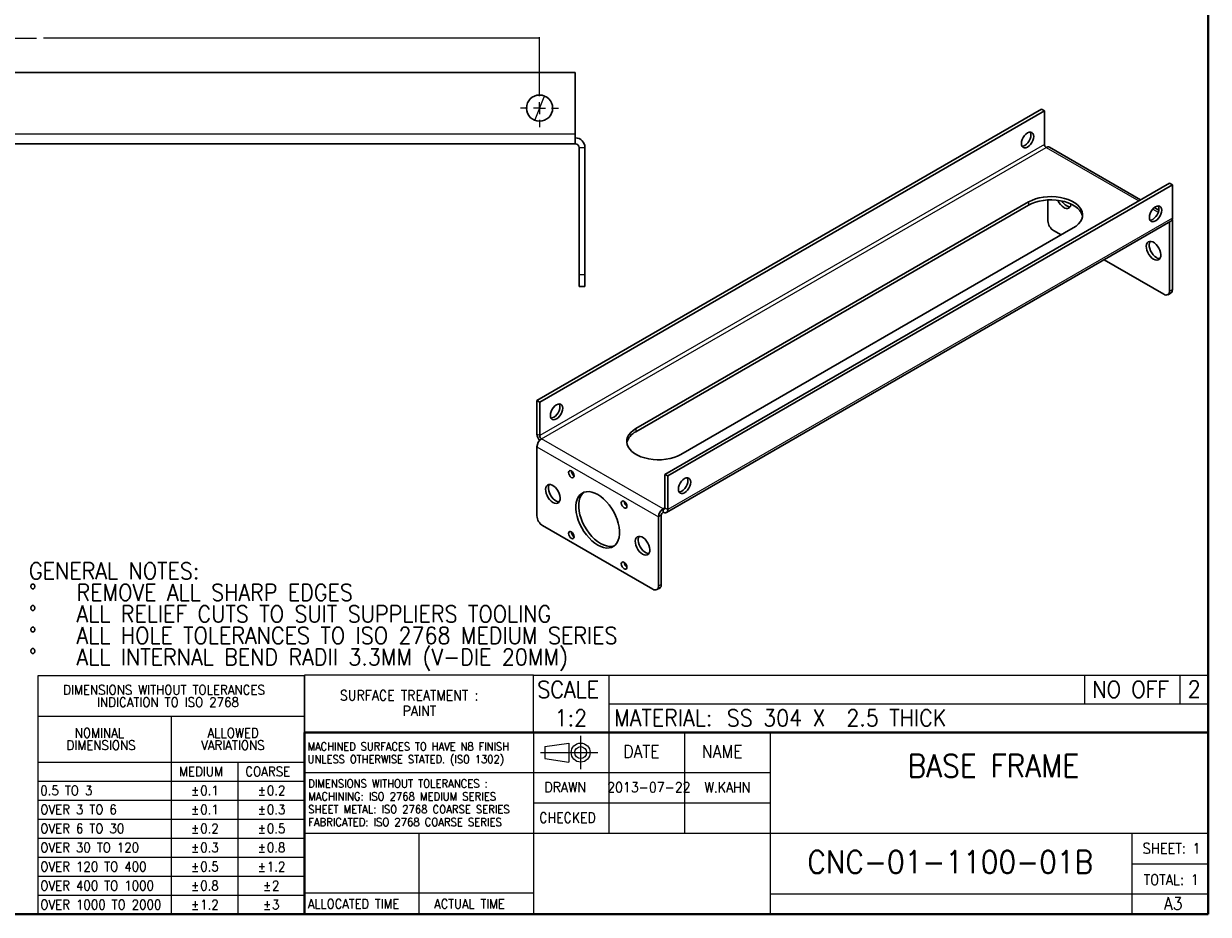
# Model space of a CAD drawing. Header units: millimetres. Extents: x 15 to 682, y -126 to 449.
# Tile 12 of 18: x 166 to 415, y 5 to 192. Entities that reach past the tile are written whole.
import ezdxf

# ---------------------------------------------------------------- set-up
doc = ezdxf.new("R2010")
doc.units = ezdxf.units.MM
doc.header["$PDSIZE"] = -1
doc.linetypes.add('CENTERX2', pattern=[100, 64, -12, 12, -12])
doc.layers.get('0').update_dxf_attribs({"true_color": 0xffffff})
doc.layers.get('Defpoints').update_dxf_attribs({"true_color": 0xffffff})
doc.styles.add('textstyle0', font='standard')
doc.styles.add('textstyle1', font='standard')
doc.styles.add('textstyle10', font='standard')
doc.styles.add('textstyle100', font='standard')
doc.styles.add('textstyle101', font='standard')
doc.styles.add('textstyle102', font='standard')
doc.styles.add('textstyle103', font='standard')
doc.styles.add('textstyle104', font='standard')
doc.styles.add('textstyle105', font='standard')
doc.styles.add('textstyle106', font='standard')
doc.styles.add('textstyle107', font='standard')
doc.styles.add('textstyle108', font='standard')
doc.styles.add('textstyle109', font='standard')
doc.styles.add('textstyle11', font='standard')
doc.styles.add('textstyle110', font='standard')
doc.styles.add('textstyle111', font='standard')
doc.styles.add('textstyle112', font='standard')
doc.styles.add('textstyle113', font='standard')
doc.styles.add('textstyle114', font='standard')
doc.styles.add('textstyle115', font='standard')
doc.styles.add('textstyle116', font='standard')
doc.styles.add('textstyle117', font='standard')
doc.styles.add('textstyle118', font='standard')
doc.styles.add('textstyle119', font='standard')
doc.styles.add('textstyle12', font='standard')
doc.styles.add('textstyle120', font='standard')
doc.styles.add('textstyle121', font='standard')
doc.styles.add('textstyle122', font='standard')
doc.styles.add('textstyle123', font='standard')
doc.styles.add('textstyle124', font='standard')
doc.styles.add('textstyle125', font='standard')
doc.styles.add('textstyle13', font='standard')
doc.styles.add('textstyle14', font='standard')
doc.styles.add('textstyle15', font='standard')
doc.styles.add('textstyle16', font='standard')
doc.styles.add('textstyle17', font='standard')
doc.styles.add('textstyle18', font='standard')
doc.styles.add('textstyle19', font='standard')
doc.styles.add('textstyle2', font='standard')
doc.styles.add('textstyle20', font='standard')
doc.styles.add('textstyle21', font='standard')
doc.styles.add('textstyle22', font='standard')
doc.styles.add('textstyle23', font='standard')
doc.styles.add('textstyle24', font='standard')
doc.styles.add('textstyle25', font='standard')
doc.styles.add('textstyle26', font='standard')
doc.styles.add('textstyle27', font='standard')
doc.styles.add('textstyle28', font='standard')
doc.styles.add('textstyle29', font='standard')
doc.styles.add('textstyle3', font='standard')
doc.styles.add('textstyle30', font='standard')
doc.styles.add('textstyle31', font='standard')
doc.styles.add('textstyle32', font='standard')
doc.styles.add('textstyle33', font='standard')
doc.styles.add('textstyle34', font='standard')
doc.styles.add('textstyle35', font='standard')
doc.styles.add('textstyle36', font='standard')
doc.styles.add('textstyle37', font='standard')
doc.styles.add('textstyle38', font='standard')
doc.styles.add('textstyle39', font='standard')
doc.styles.add('textstyle4', font='standard')
doc.styles.add('textstyle40', font='standard')
doc.styles.add('textstyle41', font='standard')
doc.styles.add('textstyle42', font='standard')
doc.styles.add('textstyle43', font='standard')
doc.styles.add('textstyle44', font='standard')
doc.styles.add('textstyle45', font='standard')
doc.styles.add('textstyle46', font='standard')
doc.styles.add('textstyle47', font='standard')
doc.styles.add('textstyle48', font='standard')
doc.styles.add('textstyle5', font='standard')
doc.styles.add('textstyle6', font='standard')
doc.styles.add('textstyle7', font='standard')
doc.styles.add('textstyle8', font='standard')
doc.styles.add('textstyle9', font='standard')
doc.styles.add('textstyle96', font='standard')
doc.styles.add('textstyle97', font='standard')
doc.styles.add('textstyle98', font='standard')
doc.styles.add('textstyle99', font='standard')
doc.dimstyles.new('QCADDimStyle', dxfattribs={"dimtxt": 3.5, "dimasz": 2.5, "dimexe": 1, "dimexo": 0, "dimgap": 1.524, "dimtad": 1, "dimtoh": 1, "dimdec": 4, "dimzin": 0, "dimdsep": 46, "dimtxsty": 'Standard', "dimcen": 0.09, "dimadec": 0, "dimazin": 0, "dimtfac": 1, "dimtdec": 4, "dimtofl": 0, "dimtmove": 0, "dimatfit": 3, "dimfxl": 1, "dimtolj": 1, "dimtzin": 0, "dimarcsym": 0})

# ---------------------------------------------------------------- blocks, each defined once
blk = doc.blocks.new('SW_NOTE_0')
at = {"color": 0, "linetype": 'Continuous', "lineweight": 0, "char_height": 1.7, "attachment_point": 1}
for s, insert, style in [('DIMENSIONS WITHOUT TOLERANCES :', (0, 2.19), 'textstyle0'), ('MACHINING: ISO 2768 MEDIUM SERIES', (0, -0.51), 'textstyle1'), ('SHEET METAL: ISO 2768 COARSE SERIES', (0, -3.21), 'textstyle2'), ('FABRICATED: ISO 2768 COARSE SERIES', (0, -5.91), 'textstyle3')]:
    blk.add_mtext(s, dxfattribs=dict(at, insert=insert, style=style))
blk = doc.blocks.new('SW_NOTE_1')
at = {"color": 0, "linetype": 'Continuous', "lineweight": 0, "char_height": 1.67, "attachment_point": 1}
for s, insert, style in [('MACHINED SURFACES TO HAVE N8 FINISH', (0, 2.15), 'textstyle4'), ('UNLESS OTHERWISE STATED. (ISO 1302)', (0, -0.52), 'textstyle5')]:
    blk.add_mtext(s, dxfattribs=dict(at, insert=insert, style=style))
blk = doc.blocks.new('SW_TABLEANNOTATION_0')
at = {"color": 0, "linetype": 'Continuous', "lineweight": 0}
for p, q in [((0, 0), (0, -50.13)), ((56, 0), (0, 0)), ((56, -50.13), (56, 0)), ((0, -8.5), (56, -8.5)), ((28, -8.5), (28, -50.13)), ((0, -18.12), (56, -18.12)), ((42, -18.12), (42, -50.13)), ((0, -22.13), (56, -22.13)), ((0, -26.13), (56, -26.13)), ((0, -30.13), (56, -30.13)), ((0, -34.12), (56, -34.12)), ((0, -38.13), (56, -38.13)), ((0, -42.13), (56, -42.13)), ((0, -46.13), (56, -46.13)), ((0, -50.13), (56, -50.13))]:
    blk.add_line(p, q, dxfattribs=at)
at = {"color": 0, "linetype": 'Continuous', "lineweight": 0, "char_height": 2, "attachment_point": 1}
for s, insert, style in [('DIMENSIONS WITHOUT TOLERANCES', (5.31, -1.92), 'textstyle6'), ('INDICATION TO ISO 2768', (12.42, -4.51), 'textstyle7'), ('NOMINAL', (7.74, -10.99), 'textstyle8'), ('ALLOWED', (35.64, -10.99), 'textstyle10'), ('DIMENSIONS', (6.01, -13.57), 'textstyle9'), ('VARIATIONS', (34.3, -13.57), 'textstyle11'), ('MEDIUM', (29.67, -19.09), 'textstyle12'), ('COARSE', (43.58, -19.09), 'textstyle13'), ('0.5 TO 3', (0.5, -23.09), 'textstyle14'), ('%%p', (32.2, -23.09), 'textstyle15'), ('0.1', (34.11, -23.09), 'textstyle16'), ('%%p', (46.2, -23.09), 'textstyle17'), ('0.2', (48.11, -23.09), 'textstyle18'), ('OVER 3 TO 6', (0.5, -27.09), 'textstyle19'), ('%%p', (32.2, -27.09), 'textstyle20'), ('0.1', (34.11, -27.09), 'textstyle21'), ('%%p', (46.2, -27.09), 'textstyle22'), ('0.3', (48.11, -27.09), 'textstyle23'), ('OVER 6 TO 30', (0.5, -31.09), 'textstyle24'), ('%%p', (32.2, -31.09), 'textstyle25'), ('0.2', (34.11, -31.09), 'textstyle26'), ('%%p', (46.2, -31.09), 'textstyle27'), ('0.5', (48.11, -31.09), 'textstyle28'), ('OVER 30 TO 120', (0.5, -35.09), 'textstyle29'), ('%%p', (32.2, -35.09), 'textstyle30'), ('0.3', (34.11, -35.09), 'textstyle31'), ('%%p', (46.2, -35.09), 'textstyle32'), ('0.8', (48.11, -35.09), 'textstyle33'), ('OVER 120 TO 400', (0.5, -39.09), 'textstyle34'), ('%%p', (32.2, -39.09), 'textstyle35'), ('0.5', (34.11, -39.09), 'textstyle36'), ('%%p', (46.2, -39.09), 'textstyle37'), ('1.2', (48.11, -39.09), 'textstyle38'), ('OVER 400 TO 1000', (0.5, -43.09), 'textstyle39'), ('%%p', (32.2, -43.09), 'textstyle40'), ('0.8', (34.11, -43.09), 'textstyle41'), ('%%p', (47.31, -43.09), 'textstyle42'), ('2', (49.21, -43.09), 'textstyle43'), ('OVER 1000 TO 2000', (0.5, -47.09), 'textstyle44'), ('%%p', (32.2, -47.09), 'textstyle45'), ('1.2', (34.11, -47.09), 'textstyle46'), ('%%p', (47.31, -47.09), 'textstyle47'), ('3', (49.21, -47.09), 'textstyle48')]:
    blk.add_mtext(s, dxfattribs=dict(at, insert=insert, style=style))
blk = doc.blocks.new('*D76')
at = {"color": 0, "linetype": 'Continuous', "lineweight": -2}
for p, q in [((64.44, 178.56), (64.44, 189.38)), ((274.44, 178.56), (274.44, 189.38)), ((64.62, 189.2), (168.73, 189.2)), ((274.26, 189.2), (170.15, 189.2))]:
    blk.add_line(p, q, dxfattribs=at)
at = {"color": 0}
for points in [[(64.62, 189.23), (64.62, 189.17), (64.44, 189.2)], [(274.26, 189.17), (274.26, 189.23), (274.44, 189.2)]]:
    blk.add_solid(points, dxfattribs=at)
at = {"layer": 'Defpoints', "color": 0}
for p in [(274.44, 189.2), (64.44, 178.5), (274.44, 178.5)]:
    blk.add_point(p, dxfattribs=at)
at = {"color": 0, "lineweight": 0, "insert": (169.44, 189.2), "char_height": 0.18, "attachment_point": 5}
blk.add_mtext('\\A1;420.0000', dxfattribs=at)
blk = doc.blocks.new('*D80')
at = {"color": 0, "linetype": 'Continuous', "lineweight": -2}
blk.add_line((273.49, 172.11), (275.39, 176.89), dxfattribs=at)
at = {"color": 0}
for points in [[(275.41, 176.88), (275.36, 176.9), (275.45, 177.06)], [(273.47, 172.12), (273.52, 172.1), (273.43, 171.94)]]:
    blk.add_solid(points, dxfattribs=at)
at = {"layer": 'Defpoints', "color": 0}
for p in [(275.45, 177.06), (273.43, 171.94)]:
    blk.add_point(p, dxfattribs=at)
at = {"color": 0, "lineweight": 0, "insert": (301.9, 197.45), "char_height": 0.18, "attachment_point": 5}
blk.add_mtext('\\A1;%%c11.0000 THRU (2X)', dxfattribs=at)
blk = doc.blocks.new('SW_CENTERMARKSYMBOL_1')
at = {"color": 0, "linetype": 'Continuous', "lineweight": 0}
for p, q in [((0, 2.5), (0, 4)), ((-2.5, 0), (-4, 0)), ((0, 0), (-1.25, 0)), ((0, 0), (0, 1.25)), ((0, 0), (0, -1.25)), ((0, 0), (1.25, 0)), ((2.5, 0), (4, 0)), ((0, -2.5), (0, -4))]:
    blk.add_line(p, q, dxfattribs=at)
blk = doc.blocks.new('SW_NOTE_4')
at = {"color": 0, "linetype": 'Continuous', "lineweight": 0, "char_height": 3.5, "attachment_point": 1}
for s, insert, style in [('GENERAL NOTES:', (0, 4.51), 'textstyle96'), ('%%d', (0, -0.01), 'textstyle98'), ('REMOVE ALL SHARP EDGES', (10, -0.01), 'textstyle97'), ('%%d', (0, -4.54), 'textstyle100'), ('ALL RELIEF CUTS TO SUIT SUPPLIERS TOOLING', (10, -4.54), 'textstyle99'), ('%%d', (0, -9.07), 'textstyle102'), ('ALL HOLE TOLERANCES TO ISO 2768 MEDIUM SERIES', (10, -9.07), 'textstyle101'), ('%%d', (0, -13.59), 'textstyle104'), ('ALL INTERNAL BEND RADII 3.3MM (V-DIE 20MM)', (10, -13.59), 'textstyle103')]:
    blk.add_mtext(s, dxfattribs=dict(at, insert=insert, style=style))

msp = doc.modelspace()

# ---------------------------------------------------------------- linework, layer by layer
at = {"color": 7, "linetype": 'Continuous', "lineweight": 40, "true_color": 0xffffff}
for p, q in [((415, 5), (415, 292)), ((415, 43.25), (225, 43.25)), ((225, 43.25), (225, 5)), ((15, 5), (415, 5))]:
    msp.add_line(p, q, dxfattribs=at)
at = {"color": 7, "linetype": 'Continuous', "lineweight": 30, "true_color": 0xffffff}
for p, q in [((281.939619, 182.000867), (56.939625, 182.000867)), ((281.939619, 169.050871), (281.939619, 182.000867)), ((379.956525, 174.2575), (273.890508, 113.026892)), ((380.545781, 173.91733), (274.479764, 112.686722)), ((380.545781, 173.91733), (379.956525, 174.2575)), ((380.545781, 166.867861), (380.545781, 173.91733)), ((281.939619, 167.000866), (56.939625, 167.000866)), ((281.939619, 169.050871), (281.939619, 167.000866)), ((282.739625, 166.200868), (282.739625, 139.50087)), ((283.989624, 166.200868), (283.989624, 139.50087)), ((400.767529, 155.220715), (381.606182, 166.282325)), ((406.850153, 158.732139), (300.784136, 97.501531)), ((407.439409, 158.391969), (301.373392, 97.161361)), ((406.850153, 158.732139), (407.439409, 158.391969)), ((407.439409, 151.3425), (407.439409, 158.391969)), ((377.198809, 154.757737), (294.703018, 107.13393)), ((381.300028, 150.782007), (381.300028, 155.188216)), ((294.703018, 106.45348), (377.198809, 154.077286)), ((404.580977, 153.019258), (403.626374, 153.570339)), ((301.09029, 89.486171), (407.156307, 150.716779)), ((406.850153, 150.54004), (406.850153, 136.032234)), ((407.439409, 150.90683), (407.439409, 136.372404)), ((304.131108, 101.691209), (386.626899, 149.315016)), ((384.05535, 147.830492), (382.478539, 148.740766)), ((405.671642, 135.351673), (393.10596, 142.605686)), ((282.739625, 137.000865), (282.739625, 139.50087)), ((283.989624, 139.50087), (283.989624, 137.000865)), ((283.989624, 137.000865), (282.739625, 137.000865)), ((406.504907, 135.269159), (407.094163, 135.609329)), ((273.890508, 113.026892), (273.890508, 105.977423)), ((273.890508, 113.026892), (274.479764, 112.686722)), ((274.479764, 112.686722), (274.479764, 105.637253)), ((273.890508, 103.310238), (273.890508, 88.775811)), ((300.784136, 97.501531), (300.784136, 90.452062)), ((301.373392, 97.161361), (300.784136, 97.501531)), ((301.373392, 97.161361), (301.373392, 90.111892)), ((300.407012, 89.553832), (300.407012, 90.234282)), ((299.440633, 74.026038), (299.440633, 88.560464)), ((300.029889, 74.366208), (300.029889, 88.900634)), ((275.069019, 86.73457), (298.262122, 73.345477)), ((299.095387, 73.262963), (299.684643, 73.603133))]:
    msp.add_line(p, q, dxfattribs=at)
at = {"color": 8, "linetype": 'Continuous', "lineweight": 0, "true_color": 0x808080}
for p, q in [((281.939619, 169.050871), (56.939625, 169.050871)), ((380.545781, 166.867861), (274.479764, 105.637253)), ((274.856887, 104.984056), (380.922905, 166.214664)), ((282.739625, 166.200868), (283.989624, 166.200868)), ((380.922905, 166.214664), (400.367287, 154.989661)), ((377.198809, 154.757737), (377.198809, 154.077286)), ((403.330028, 153.279307), (404.477147, 152.617089)), ((407.439409, 151.3425), (301.373392, 90.111892)), ((407.269776, 150.808903), (407.439409, 150.90683)), ((282.739625, 139.50087), (283.989624, 139.50087)), ((406.850153, 136.032234), (407.439409, 136.372404)), ((294.703018, 107.13393), (294.703018, 106.45348)), ((274.479764, 105.637253), (273.890508, 105.977423)), ((300.407012, 90.234282), (274.856887, 104.984056)), ((273.890508, 103.310238), (299.440633, 88.560464)), ((300.784136, 90.451991), (300.407012, 90.234282)), ((300.784136, 90.452062), (301.373392, 90.111892)), ((300.029889, 88.900634), (299.440633, 88.560464)), ((299.440633, 74.026038), (300.029889, 74.366208))]:
    msp.add_line(p, q, dxfattribs=at)
at = {"color": 7, "linetype": 'Continuous', "lineweight": 0, "true_color": 0xffffff}
for p, q in [((273.2, 55.25), (225, 55.25)), ((225, 55.25), (225, 43.25)), ((273.2, 43.25), (273.2, 55.25)), ((273.2, 55.25), (322, 55.25)), ((289, 55.25), (289, 43.25)), ((322, 55.25), (415, 55.25)), ((389, 55.25), (389, 49.25)), ((409, 55.25), (409, 49.25)), ((289, 49.25), (415, 49.25)), ((225, 43.25), (225, 5)), ((273.2, 43.25), (273.2, 5)), ((289, 43.25), (289, 22)), ((305, 22), (305, 43.25)), ((323, 5), (323, 43.25)), ((275.580391, 40.250897), (280.580391, 41.000897)), ((275.580391, 40.250897), (275.580391, 37.750897)), ((280.580391, 41.000897), (280.580391, 37.000897)), ((275.580391, 37.750897), (280.580391, 37.000897)), ((273.2, 34.75), (225, 34.75)), ((323, 34.75), (273.2, 34.75)), ((323, 28.375), (273.2, 28.375)), ((273.2, 22), (225, 22)), ((249.1, 22), (249.1, 5)), ((323, 22), (273.2, 22)), ((415, 22), (323, 22)), ((399, 5), (399, 22)), ((399, 15.625), (415, 15.625)), ((225, 9.5), (273.2, 9.5)), ((415, 9.25), (323, 9.25))]:
    msp.add_line(p, q, dxfattribs=at)
at = {"color": 7, "linetype": 'CENTERX2', "lineweight": 0, "true_color": 0xffffff}
for p, q in [((283.080391, 35.50004), (283.080391, 42.50004)), ((274.654575, 39), (286.664244, 39))]:
    msp.add_line(p, q, dxfattribs=at)
at = {"color": 7, "linetype": 'Continuous', "lineweight": 30, "true_color": 0xffffff}
for points in [[(377.010247, 166.296614), (376.674724, 166.15393), (376.362066, 166.122986), (376.09358, 166.205893), (375.887564, 166.396999), (375.758057, 166.683282), (375.713885, 167.045232), (375.758057, 167.458182), (375.887564, 167.893991), (376.09358, 168.322958), (376.362066, 168.715851), (376.674724, 169.045895), (377.010247, 169.290597), (377.34577, 169.433282), (377.658428, 169.464226), (377.926914, 169.381319), (378.13293, 169.190213), (378.262437, 168.90393), (378.306609, 168.54198), (378.262437, 168.12903), (378.13293, 167.693221), (377.926914, 167.264253), (377.658428, 166.87136), (377.34577, 166.541317), (377.010247, 166.296614)], [(375.847654, 166.460168), (376.085468, 166.4941), (376.420991, 166.636784), (376.756515, 166.881487), (377.069173, 167.21153), (377.337658, 167.604423), (377.543674, 168.033391), (377.673181, 168.4692), (377.717354, 168.88215), (377.673181, 169.2441), (377.583585, 169.467214)], [(386.626899, 149.315016), (387.224888, 149.710921), (387.723924, 150.150146), (388.11471, 150.624507), (388.389968, 151.125168), (388.544569, 151.642804), (388.575634, 152.167771), (388.482584, 152.690291), (388.267152, 153.200629), (387.933352, 153.68928), (387.487401, 154.14714), (386.937607, 154.56568), (386.294212, 154.937105), (385.5692, 155.254494), (384.776077, 155.511936), (383.929618, 155.704635), (383.04559, 155.829001), (382.140461, 155.882717), (381.231093, 155.864784), (380.334425, 155.775535), (379.467159, 155.616632), (378.645453, 155.391036), (377.884611, 155.102948), (377.198809, 154.757737)], [(377.198809, 154.077286), (377.884611, 154.422498), (378.645453, 154.710585), (379.467159, 154.936181), (380.334425, 155.095084), (381.231093, 155.184333), (382.140461, 155.202267), (383.04559, 155.14855), (383.929618, 155.024184), (384.776077, 154.831485), (385.5692, 154.574043), (386.294212, 154.256654), (386.937607, 153.88523), (387.487401, 153.466689), (387.933352, 153.008829), (388.267152, 152.520179), (388.482584, 152.00984), (388.553419, 151.696151)], [(403.903875, 153.765236), (403.568352, 153.520534), (403.255694, 153.190491), (402.987208, 152.797597), (402.781192, 152.36863), (402.651685, 151.932821), (402.607512, 151.519871), (402.651685, 151.157921), (402.781192, 150.871638), (402.987208, 150.680532), (403.255694, 150.597625), (403.568352, 150.628569), (403.903875, 150.771253), (404.239398, 151.015956), (404.552056, 151.345999), (404.820542, 151.738892), (405.026558, 152.16786), (405.156065, 152.603669), (405.200237, 153.016619), (405.156065, 153.378569), (405.026558, 153.664852), (404.820542, 153.855958), (404.552056, 153.938865), (404.239398, 153.907921), (403.903875, 153.765236)], [(404.477212, 153.941853), (404.566809, 153.718739), (404.610982, 153.356789), (404.566809, 152.943839), (404.437302, 152.50803), (404.231286, 152.079063), (403.9628, 151.686169), (403.650143, 151.356126), (403.314619, 151.111423)], [(403.314619, 151.111423), (402.979096, 150.968739), (402.741282, 150.934807)], [(407.439409, 150.90683), (407.42084, 151.11382), (407.418699, 151.124665)], [(403.503181, 142.727555), (403.856499, 142.571276), (404.19077, 142.5188), (404.487973, 142.572954), (404.732086, 142.730819), (404.909948, 142.983884), (405.01197, 143.318507), (405.032654, 143.716649), (404.970883, 144.156844), (404.829988, 144.615363), (404.617565, 145.067486), (404.345064, 145.488839), (404.027178, 145.856707), (403.681043, 146.151258), (403.325319, 146.356613), (402.979184, 146.461701), (402.661298, 146.460857), (402.388798, 146.354126), (402.176374, 146.147262), (402.035479, 145.851417), (401.973708, 145.48254), (401.994392, 145.060518), (402.096415, 144.608102), (402.274276, 144.149682), (402.518389, 143.709971), (402.815592, 143.312674), (403.149863, 142.979209), (403.503181, 142.727555)], [(402.755387, 146.472534), (402.624735, 146.191587), (402.562964, 145.82271), (402.583648, 145.400688), (402.68567, 144.948272), (402.863532, 144.489852), (403.107644, 144.050141), (403.404847, 143.652844), (403.739118, 143.319379), (404.092437, 143.067725)], [(278.015298, 109.148047), (277.679774, 109.005362), (277.367116, 108.974418), (277.098631, 109.057325), (276.892615, 109.248431), (276.763108, 109.534714), (276.718935, 109.896664), (276.763108, 110.309614), (276.892615, 110.745423), (277.098631, 111.17439), (277.367116, 111.567284), (277.679774, 111.897327), (278.015298, 112.14203), (278.350821, 112.284714), (278.663479, 112.315658), (278.931964, 112.232751), (279.13798, 112.041645), (279.267488, 111.755362), (279.31166, 111.393412), (279.267488, 110.980462), (279.13798, 110.544653), (278.931964, 110.115686), (278.663479, 109.722792), (278.350821, 109.392749), (278.015298, 109.148047)], [(276.852704, 109.3116), (277.090519, 109.345532), (277.426042, 109.488217), (277.761565, 109.732919), (278.074223, 110.062962), (278.342709, 110.455856), (278.548725, 110.884823), (278.678232, 111.320632), (278.722404, 111.733582), (278.678232, 112.095532), (278.588635, 112.318646)], [(294.703018, 107.13393), (294.105029, 106.738025), (293.605993, 106.298801), (293.215207, 105.824439), (292.939949, 105.323778), (292.785348, 104.806142), (292.754283, 104.281175), (292.847333, 103.758655), (293.062764, 103.248317), (293.396565, 102.759666), (293.842515, 102.301806), (294.392309, 101.883266), (295.035705, 101.511841), (295.760717, 101.194452), (296.55384, 100.93701), (297.400299, 100.744311), (298.284327, 100.619945), (299.189455, 100.566229), (300.098824, 100.584162), (300.995492, 100.673412), (301.862758, 100.832314), (302.684464, 101.057911), (303.445305, 101.345998), (304.131108, 101.691209)], [(281.704038, 97.207328), (281.659184, 97.493619), (281.531449, 97.788113), (281.340281, 98.045975), (281.114782, 98.227949), (280.889284, 98.30633), (280.698116, 98.269186), (280.570381, 98.122172), (280.525527, 97.887668), (280.570381, 97.601377), (280.698116, 97.306883), (280.889284, 97.049021), (281.114782, 96.867048), (281.340281, 96.788666), (281.531449, 96.82581), (281.659184, 96.972825), (281.704038, 97.207328)], [(277.23748, 91.6068), (277.590799, 91.450522), (277.92507, 91.398045), (278.222272, 91.452199), (278.466385, 91.610064), (278.644247, 91.86313), (278.746269, 92.197753), (278.766953, 92.595894), (278.705182, 93.03609), (278.564287, 93.494608), (278.351864, 93.946731), (278.079363, 94.368084), (277.761477, 94.735952), (277.415342, 95.030504), (277.059618, 95.235858), (276.713483, 95.340946), (276.395597, 95.340102), (276.123097, 95.233371), (275.910673, 95.026507), (275.769778, 94.730662), (275.708007, 94.361786), (275.728691, 93.939764), (275.830714, 93.487348), (276.008576, 93.028927), (276.252688, 92.589216), (276.549891, 92.191919), (276.884162, 91.858455), (277.23748, 91.6068)], [(278.57453, 91.740334), (278.350733, 91.751167), (278.004598, 91.856255), (277.648874, 92.06161), (277.302739, 92.356161), (276.984853, 92.724029), (276.712352, 93.145382), (276.499929, 93.597505), (276.359034, 94.056024), (276.297263, 94.496219), (276.317947, 94.894361), (276.419969, 95.228984), (276.489686, 95.35178)], [(304.908926, 96.616669), (304.573402, 96.371966), (304.260744, 96.041923), (303.992259, 95.64903), (303.786243, 95.220062), (303.656736, 94.784253), (303.612563, 94.371303), (303.656736, 94.009353), (303.786243, 93.72307), (303.992259, 93.531964), (304.260744, 93.449057), (304.573402, 93.480001), (304.908926, 93.622686), (305.244449, 93.867388), (305.557107, 94.197431), (305.825592, 94.590325), (306.031608, 95.019292), (306.161115, 95.455101), (306.205288, 95.868051), (306.161115, 96.230001), (306.031608, 96.516284), (305.825592, 96.70739), (305.557107, 96.790297), (305.244449, 96.759353), (304.908926, 96.616669)], [(305.482263, 96.793285), (305.57186, 96.570171), (305.616032, 96.208221), (305.57186, 95.795271), (305.442353, 95.359462), (305.236337, 94.930495), (304.967851, 94.537602), (304.655193, 94.207558), (304.31967, 93.962856)], [(286.665571, 82.625736), (287.291419, 82.313876), (287.905609, 82.106694), (288.496699, 82.00805), (289.053679, 82.019781), (289.566173, 82.141669), (290.024635, 82.371443), (290.420523, 82.704824), (290.746463, 83.1356), (290.996385, 83.655747), (291.165631, 84.255575), (291.25105, 84.923912), (291.25105, 85.648308), (291.165631, 86.415267), (290.996385, 87.210504), (290.746463, 88.019204), (290.420523, 88.826303), (290.024635, 89.616766), (289.566173, 90.375868), (289.053679, 91.089469), (288.496699, 91.744276), (287.905609, 92.32809), (287.291419, 92.830037), (286.665571, 93.240766), (286.039722, 93.552626), (285.425532, 93.759808), (284.834442, 93.858452), (284.277462, 93.846721), (283.764968, 93.724833), (283.306507, 93.495059), (282.910618, 93.161678), (282.584678, 92.730902), (282.334757, 92.210755), (282.16551, 91.610926), (282.080091, 90.942589), (282.080091, 90.218194), (282.16551, 89.451235), (282.334757, 88.655998), (282.584678, 87.847298), (282.910618, 87.040199), (283.306507, 86.249736), (283.764968, 85.490634), (284.277462, 84.777033), (284.834442, 84.122226), (285.425532, 83.538412), (286.039722, 83.036465), (286.665571, 82.625736)], [(290.196555, 82.497194), (290.155429, 82.481839), (289.642935, 82.359951), (289.085955, 82.34822), (288.494865, 82.446864), (287.880675, 82.654046), (287.254826, 82.965906), (286.628978, 83.376635), (286.014788, 83.878582), (285.423697, 84.462396), (284.866718, 85.117203), (284.354224, 85.830804), (283.895762, 86.589906), (283.499874, 87.380369), (283.173933, 88.187468), (282.924012, 88.996168), (282.754766, 89.791405), (282.669347, 90.558364), (282.669347, 91.28276), (282.754766, 91.951097), (282.924012, 92.550925), (283.173933, 93.071072), (283.499874, 93.501848), (283.723842, 93.709478)], [(304.31967, 93.962856), (303.984147, 93.820171), (303.746332, 93.786239)], [(292.805614, 90.798524), (292.76076, 91.084816), (292.633025, 91.379309), (292.441857, 91.637172), (292.216359, 91.819145), (291.99086, 91.897526), (291.799692, 91.860382), (291.671958, 91.713368), (291.627103, 91.478865), (291.671958, 91.192573), (291.799692, 90.89808), (291.99086, 90.640218), (292.216359, 90.458244), (292.441857, 90.379863), (292.633025, 90.417007), (292.76076, 90.564021), (292.805614, 90.798524)], [(281.704038, 84.387637), (281.659184, 84.673929), (281.531449, 84.968422), (281.340281, 85.226284), (281.114782, 85.408258), (280.889284, 85.486639), (280.698116, 85.449495), (280.570381, 85.302481), (280.525527, 85.067977), (280.570381, 84.781686), (280.698116, 84.487193), (280.889284, 84.22933), (281.114782, 84.047357), (281.340281, 83.968976), (281.531449, 84.00612), (281.659184, 84.153134), (281.704038, 84.387637)], [(296.093661, 80.721358), (296.446979, 80.56508), (296.78125, 80.512604), (297.078453, 80.566758), (297.322566, 80.724623), (297.500427, 80.977688), (297.60245, 81.312311), (297.623134, 81.710453), (297.561363, 82.150648), (297.420468, 82.609167), (297.208044, 83.06129), (296.935544, 83.482643), (296.617658, 83.850511), (296.271523, 84.145062), (295.915799, 84.350417), (295.569664, 84.455505), (295.251778, 84.454661), (294.979278, 84.347929), (294.766854, 84.141065), (294.625959, 83.845221), (294.564188, 83.476344), (294.584872, 83.054322), (294.686895, 82.601906), (294.864756, 82.143486), (295.108869, 81.703774), (295.406072, 81.306478), (295.740343, 80.973013), (296.093661, 80.721358)], [(297.430711, 80.854892), (297.206914, 80.865726), (296.860778, 80.970814), (296.505055, 81.176168), (296.15892, 81.47072), (295.841033, 81.838588), (295.568533, 82.259941), (295.35611, 82.712064), (295.215215, 83.170582), (295.153444, 83.610778), (295.174127, 84.008919), (295.27615, 84.343542), (295.345867, 84.466338)], [(292.805614, 77.978834), (292.76076, 78.265125), (292.633025, 78.559619), (292.441857, 78.817481), (292.216359, 78.999454), (291.99086, 79.077836), (291.799692, 79.040692), (291.671958, 78.893677), (291.627103, 78.659174), (291.671958, 78.372883), (291.799692, 78.078389), (291.99086, 77.820527), (292.216359, 77.638553), (292.441857, 77.560172), (292.633025, 77.597316), (292.76076, 77.74433), (292.805614, 77.978834)]]:
    msp.add_lwpolyline(points, dxfattribs=at)
msp.add_circle((274.439622, 174.500868), 2.75, dxfattribs=at)
at = {"color": 7, "linetype": 'Continuous', "lineweight": 0, "true_color": 0xffffff}
for radius in [2, 1.25]:
    msp.add_circle((283.080391, 39.000897), radius, dxfattribs=at)
at = {"color": 7, "linetype": 'Continuous', "lineweight": 30, "true_color": 0xffffff}
for centre, radius, start, end in [((281.939622, 166.200868), 2.05, 360, 90), ((281.939622, 166.200868), 0.8, 0, 90), ((381.364563, 166.90512), 0.819629, 182.60547849, 237.39452166), ((381.323229, 165.655859), 0.687402, 65.69288095, 125.61757748), ((386.417247, 156.387925), 3.291505, 202.852766, 237.46444747), ((386.900878, 156.607881), 3.133445, 211.64631733, 237.91049729), ((385.23821, 154.334236), 0.932586, 230.6580745, 358.96204733), ((385.93445, 155.023444), 1.277878, 236.88164512, 272.2244371), ((383.858722, 150.898442), 2.561341, 182.60547849, 237.39452166), ((406.789305, 151.259729), 0.655352, 304.05635084, 7.25582956), ((404.790631, 144.138003), 1.277878, 236.88164512, 272.2244371), ((406.131696, 135.915689), 0.727849, 230.79671476, 9.21403699), ((406.6466, 136.271464), 0.799209, 304.05635084, 7.25582956), ((276.00043, 106.076787), 2.11226, 182.6962694, 222.71870883), ((275.988637, 103.214761), 2.1003, 122.60547834, 177.39452151), ((275.298546, 105.674512), 0.819629, 182.60547849, 237.39452166), ((296.174019, 103.293408), 3.48567, 114.9618048, 167.08718421), ((282.35344, 98.26256), 1.239141, 181.60055925, 238.39406421), ((293.455016, 91.853756), 1.239141, 181.600559, 238.39406447), ((301.538762, 88.464988), 2.1003, 122.60547834, 177.39452151), ((300.55423, 90.414767), 0.232912, 230.79671476, 9.21403699), ((300.784257, 90.016325), 0.596836, 230.79671476, 9.21403699), ((276.449202, 88.892246), 2.561341, 182.60547849, 237.39452166), ((300.848671, 88.863375), 0.819629, 122.60547834, 177.39452151), ((282.35344, 85.442869), 1.239141, 181.60055899, 238.39406448), ((293.455016, 79.034065), 1.239141, 181.600559, 238.39406447), ((298.722176, 73.909493), 0.727849, 230.79671476, 9.21403699), ((299.237079, 74.265268), 0.799209, 304.05635083, 7.25582957)]:
    msp.add_arc(centre, radius, start, end, dxfattribs=at)

# ---------------------------------------------------------------- block references
at = {"color": 7, "linetype": 'Continuous', "lineweight": 0, "true_color": 0xffffff}
for name, p in [('SW_CENTERMARKSYMBOL_1', (274.439622, 174.500868)), ('SW_NOTE_4', (167.128279, 74.438644)), ('SW_TABLEANNOTATION_0', (169, 55.125)), ('SW_NOTE_1', (225.693594, 38.966703)), ('SW_NOTE_0', (225.800383, 31.151104))]:
    msp.add_blockref(name, p, dxfattribs=at)

# ---------------------------------------------------------------- texts
for s, insert, char_height, attachment_point, style in [('SCALE', (273.965171, 54.020619), 3.5, 1, 'textstyle109'), ('NO OFF', (398.691, 54.044187), 3.5, 2, 'textstyle112'), ('2', (412.034644, 54.083215), 3.5, 2, 'textstyle122'), ('SURFACE TREATMENT :', (232.490119, 52.101561), 2.11666667, 1, 'textstyle125'), ('PAINT', (249.177442, 48.826361), 2.1166667, 2, 'textstyle120'), ('1:2', (281.036881, 48.043968), 3.5, 2, 'textstyle117'), ('MATERIAL:', (290.117584, 48.056384), 3.5, 1, 'textstyle124'), ('SS 304 X  2.5 THICK', (313.78354, 48.047651), 3.5, 1, 'textstyle116'), ('DATE', (292.023716, 40.5675), 2.6458333, 1, 'textstyle105'), ('NAME', (308.537838, 40.545678), 2.6458333, 1, 'textstyle106'), ('BASE FRAME', (369.837236, 38.612701), 4.7625, 2, 'textstyle111'), ('DRAWN', (275.456094, 32.778786), 2.1166667, 1, 'textstyle107'), ('2013-07-22', (297.417689, 32.775421), 2.1166667, 2, 'textstyle123'), ('W.KAHN', (313.913655, 32.760782), 2.1166667, 2, 'textstyle115'), ('CHECKED', (274.362937, 26.373464), 2.1166667, 1, 'textstyle108'), ('SHEET: 1', (407.280206, 19.981428), 2.2, 2, 'textstyle113'), ('CNC-01-1100-01B', (360.760883, 18.383191), 4.7625, 2, 'textstyle110'), ('TOTAL: 1', (407.19834, 13.369964), 2.2, 2, 'textstyle121'), ('ALLOCATED TIME', (225.739376, 8.177712), 1.95, 1, 'textstyle118'), ('ACTUAL TIME', (252.274571, 8.185668), 1.95, 1, 'textstyle119'), ('A3', (407.620344, 8.58756), 2.6458333, 2, 'textstyle114')]:
    msp.add_mtext(s, dxfattribs=dict(at, insert=insert, char_height=char_height, attachment_point=attachment_point, style=style))

# ---------------------------------------------------------------- dimensions: what is measured, and where the dimension line sits
dim = msp.add_diameter_dim_2p(p1=(275.451526, 177.057927), p2=(273.427717, 171.943809), text='<> THRU (2X)', dimstyle='QCADDimStyle', override={"dimtxt": 0.18, "dimasz": 0.18, "dimexe": 0.18, "dimexo": 0.0625, "dimgap": 0.09, "dimtad": 0, "dimtih": 1, "dimlfac": 2, "dimtmove": 2}, dxfattribs=at)
dim.commit()
dim.dimension.update_dxf_attribs({"geometry": '*D80', "text_midpoint": (301.898164, 197.445776), "dimtype": 163})
dim = msp.add_linear_dim(base=(274.439622, 189.195776), p1=(64.439622, 178.500868), p2=(274.439622, 178.500868), dimstyle='QCADDimStyle', override={"dimtxt": 0.18, "dimasz": 0.18, "dimexe": 0.18, "dimexo": 0.0625, "dimgap": 0.09, "dimtad": 0, "dimtih": 1, "dimlfac": 2, "dimtmove": 2}, dxfattribs=at)
dim.commit()
dim.dimension.update_dxf_attribs({"geometry": '*D76', "text_midpoint": (169.439622, 189.195776), "dimtype": 160})

doc.saveas('drawing.dxf')
